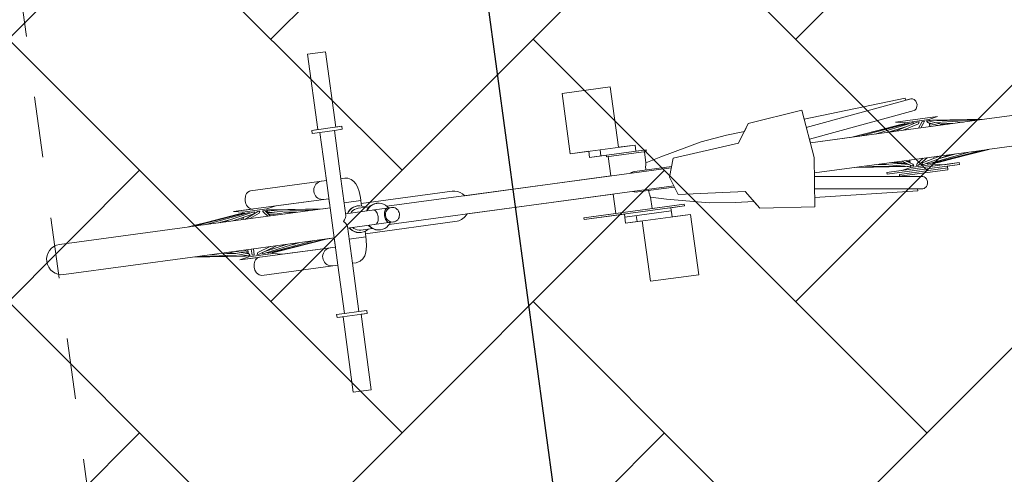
# Model space of a CAD drawing. Header units: metres. Extents: x 737835 to 905050, y 6570742 to 6590316.
# Tile 114 of 256: x 738021.462 to 738023.079, y 6590113.399 to 6590114.145. Entities that reach past the tile are written whole.
import ezdxf

# ---------------------------------------------------------------- set-up
doc = ezdxf.new("R2010")
doc.units = ezdxf.units.M
doc.header["$LTSCALE"] = 0.5
doc.linetypes.add('DASHED', pattern=[0.75, 0.5, -0.25])
for name, color, linetype in [('00_jooned', 7, 'Continuous'), ('AR_hoone', 7, 'Continuous'), ('AS_jalgrattad', 252, 'Continuous')]:
    doc.layers.add(name, color=color, linetype=linetype)
doc.layers.add('AS_mõõdud', color=7, linetype='Continuous', lineweight=0)
doc.layers.add('AS_sillutiskivi RG', color=9, linetype='Continuous', lineweight=0)
doc.styles.add('Style-Arial Narrow', font='ARIALN.TTF')
doc.dimstyles.new('ISO-25', dxfattribs={"dimtxt": 2.5, "dimasz": 2.5, "dimexe": 1.25, "dimexo": 0.625, "dimtad": 1, "dimdec": 1, "dimtxsty": 'Standard', "dimcen": 2.5, "dimadec": 0, "dimazin": 0, "dimtfac": 1, "dimtdec": 1, "dimtmove": 0, "dimatfit": 3, "dimfxl": 1, "dimarcsym": 0})

# ---------------------------------------------------------------- blocks, each defined once
blk = doc.blocks.new('A$C6b675ec8')
at = {"layer": 'AS_jalgrattad', "linetype": 'Continuous', "lineweight": 20, "ltscale": 100}
for p, q in [((510.2, 3355.2), (460.4, 3355.2)), ((497.2, 3350.2), (473.3, 3350.2)), ((457.5, 3268.2), (455.4, 3266.7)), ((459.8, 3269.3), (457.5, 3268.2)), ((462.2, 3270), (459.8, 3269.3)), ((464.7, 3270.2), (462.2, 3270)), ((473.3, 3130.2), (473.3, 3270.2)), ((497.2, 3209.4), (497.2, 3270.2)), ((1152.4, 3240.2), (1172.4, 3270.2)), ((1262.4, 3280.2), (1272.4, 3200.2)), ((1266, 3250.9), (1441, 3274.5)), ((450.4, 3257.8), (450.2, 3255.2)), ((450.2, 3255.2), (450.4, 3252.6)), ((451.1, 3260.3), (450.4, 3257.8)), ((450.4, 3252.6), (451.1, 3250.1)), ((452.2, 3262.7), (451.1, 3260.3)), ((453.6, 3264.9), (452.2, 3262.7)), ((455.4, 3266.7), (453.6, 3264.9)), ((875.9, 3260.2), (983.4, 3260.2)), ((925.3, 3260.2), (925.3, 3250.2)), ((1268.5, 3231.1), (1445.1, 3255)), ((327.1, 3235.2), (238.3, 3225.2)), ((331.8, 3235.2), (245.7, 3225.2)), ((338.3, 3235.2), (265.3, 3225.2)), ((346.3, 3235.2), (295.2, 3225.2)), ((324.3, 3235.2), (295.8, 3231.7)), ((473.3, 3240.2), (315, 3240.2)), ((315, 3240.2), (330, 3237.2)), ((327, 3235.2), (324.3, 3235.2)), ((324.3, 3235.2), (324.4, 3234.9)), ((325.7, 3235.1), (325.7, 3235.2)), ((327.4, 3235.2), (327.1, 3235.2)), ((327.1, 3235.2), (327.2, 3234.7)), ((327.4, 3234.7), (327.4, 3235.2)), ((327.9, 3235.2), (327.4, 3235.1)), ((330, 3235.2), (327.9, 3235.2)), ((327.9, 3235.2), (328.1, 3234.8)), ((370, 3237.2), (330, 3237.2)), ((330, 3237.2), (330, 3235)), ((354.8, 3235.2), (331.7, 3225.2)), ((332.7, 3235.2), (331.8, 3235.2)), ((332.7, 3235.2), (332.6, 3234.4)), ((340.3, 3235.2), (338.3, 3235.2)), ((340.3, 3235.2), (340, 3234)), ((345.5, 3240.4), (347.4, 3240.2)), ((349.2, 3235.2), (346.3, 3235.2)), ((349.2, 3235.2), (348, 3232.3)), ((358.1, 3235.2), (354.8, 3235.2)), ((358.1, 3235.2), (356.5, 3232.2)), ((366.1, 3235.2), (362.6, 3235.2)), ((364.3, 3232.2), (362.6, 3235.2)), ((366.1, 3235.2), (373.8, 3225.2)), ((372.1, 3235.2), (369, 3235.2)), ((370.4, 3232.2), (369, 3235.2)), ((385, 3240.2), (370, 3237.2)), ((370, 3237.2), (370, 3235.2)), ((372.1, 3235.2), (409.8, 3225.2)), ((375.7, 3235.2), (372.6, 3235.2)), ((372.6, 3235.1), (372.6, 3235.2)), ((373.1, 3234.9), (373, 3235.2)), ((375.5, 3235.2), (438.5, 3225.2)), ((375.7, 3235.2), (456.5, 3225.2)), ((451.1, 3250.1), (452.2, 3247.7)), ((452.2, 3247.7), (453.6, 3245.6)), ((453.6, 3245.6), (455.4, 3243.7)), ((455.4, 3243.7), (457.5, 3242.2)), ((457.5, 3242.2), (459.8, 3241.1)), ((459.8, 3241.1), (462.2, 3240.4)), ((462.2, 3240.4), (464.7, 3240.2)), ((1000.2, 3250.2), (906.5, 3250.2)), ((934.2, 3247.2), (934.2, 3250.2)), ((1000.2, 3247.2), (934.2, 3247.2)), ((1000.2, 3247.2), (1000.2, 3250.2)), ((1042.4, 3230.2), (1152.4, 3240.2)), ((1422.5, 3235.2), (1336.4, 3225.2)), ((1426.4, 3235.2), (1337.7, 3225.2)), ((1432, 3235.2), (1351.2, 3225.2)), ((1439.4, 3235.2), (1376.4, 3225.2)), ((1447.7, 3235.2), (1410.1, 3225.2)), ((1482.2, 3240.2), (1412.2, 3240.2)), ((1412.2, 3240.2), (1427.2, 3237.2)), ((1421.2, 3235.2), (1414, 3234.2)), ((1421.2, 3235.2), (1425.9, 3235.2)), ((1421.2, 3235.2), (1421.2, 3235.1)), ((1422.5, 3235.2), (1422.6, 3234.8)), ((1423.3, 3234.9), (1423.4, 3235.2)), ((1425.8, 3235.1), (1425.9, 3235.2)), ((1426.4, 3235.2), (1426.7, 3235.2)), ((1426.7, 3235.2), (1426.8, 3234.6)), ((1427.2, 3234.9), (1426.8, 3234.8)), ((1467.2, 3237.2), (1427.2, 3237.2)), ((1427.2, 3237.2), (1427.2, 3234.6)), ((1432, 3235.2), (1433.5, 3235.2)), ((1433.5, 3235.2), (1433.3, 3234.2)), ((1439.4, 3235.2), (1441.8, 3235.2)), ((1441.8, 3235.2), (1441.3, 3233.5)), ((1447.7, 3235.2), (1450.9, 3235.2)), ((1456, 3235.2), (1448.2, 3225.2)), ((1450.9, 3235.2), (1449.4, 3232.2)), ((1456, 3235.2), (1459.5, 3235.2)), ((1459.5, 3235.2), (1457.8, 3232.2)), ((1463.2, 3235.2), (1466.5, 3235.2)), ((1464.8, 3232.2), (1463.2, 3235.2)), ((1466.5, 3235.2), (1489.6, 3225.2)), ((1482.2, 3240.2), (1467.2, 3237.2)), ((1467.2, 3237.2), (1467.2, 3234.9)), ((1467.6, 3235.2), (1467.9, 3235.2)), ((1467.6, 3235.2), (1467.6, 3234.8)), ((1467.8, 3234.7), (1467.9, 3235.2)), ((1467.9, 3235.2), (1468.5, 3235.1)), ((1468.5, 3235.2), (1473.2, 3235.2)), ((1468.9, 3234.2), (1468.5, 3235.2)), ((1471.3, 3235.2), (1522.4, 3225.2)), ((1473.2, 3235.2), (1546.2, 3225.2)), ((473.3, 3225.2), (238.3, 3225.2)), ((311.2, 3228.3), (288.4, 3225.2)), ((292.2, 3225.7), (290.2, 3225.2)), ((347.8, 3232.2), (312.1, 3225.2)), ((328.7, 3228.5), (326.2, 3225.2)), ((330, 3228.7), (330, 3225.2)), ((356.5, 3232.2), (340.3, 3225.2)), ((364.3, 3232.2), (369.8, 3225.2)), ((370, 3233), (370, 3230.2)), ((370, 3231.9), (372.7, 3231.6)), ((370, 3230.9), (381, 3229.4)), ((370.4, 3232.2), (396.8, 3225.2)), ((371.3, 3228.5), (387.9, 3225.2)), ((397.2, 3228.5), (418.2, 3225.2)), ((404.2, 3231.7), (461.7, 3225.2)), ((407.8, 3225.7), (411.6, 3225.2)), ((524.9, 3230.2), (497.2, 3230.2)), ((504.1, 3217.1), (507.1, 3219.3)), ((504.9, 3217.1), (507.9, 3219.3)), ((507.1, 3219.3), (510.5, 3220.9)), ((507.9, 3219.3), (511.3, 3220.9)), ((510.5, 3220.9), (514.1, 3221.9)), ((511.3, 3220.9), (514.8, 3221.9)), ((514.1, 3221.9), (517.8, 3222.2)), ((514.8, 3221.9), (518.5, 3222.2)), ((517.8, 3222.2), (518.5, 3222.2)), ((518.5, 3222.2), (522.2, 3221.9)), ((522.2, 3221.9), (525.8, 3220.9)), ((524.9, 3221.1), (524.9, 3230.2)), ((525.8, 3220.9), (529.2, 3219.3)), ((529.2, 3219.3), (530.6, 3218.2)), ((535.9, 3217.1), (539, 3219.3)), ((536.7, 3217.1), (539.7, 3219.3)), ((539, 3219.3), (542.3, 3220.9)), ((539.7, 3219.3), (543.1, 3220.9)), ((542.3, 3220.9), (545.9, 3221.9)), ((543.1, 3220.9), (546.7, 3221.9)), ((545.9, 3221.9), (549.6, 3222.2)), ((546.7, 3221.9), (550.4, 3222.2)), ((549.6, 3222.2), (550.4, 3222.2)), ((550.4, 3222.2), (554.1, 3221.9)), ((554.1, 3221.9), (557.6, 3220.9)), ((557.6, 3220.9), (561, 3219.3)), ((561, 3219.3), (564, 3217.1)), ((995.5, 3219.6), (995.7, 3221.4)), ((995.5, 3217.8), (995.5, 3219.6)), ((995.7, 3221.4), (995.9, 3223.1)), ((995.9, 3223.1), (996.2, 3224.6)), ((996.2, 3224.6), (996.5, 3226)), ((996.5, 3226), (996.7, 3226.9)), ((996.7, 3227), (996.8, 3227.1)), ((996.8, 3227.1), (997.1, 3228.4)), ((997.1, 3228.4), (997.2, 3228.6)), ((1032.4, 3200.2), (1042.4, 3230.2)), ((1558, 3225.2), (1269.3, 3225.2)), ((1430, 3230.5), (1396.6, 3225.2)), ((1409.4, 3227.2), (1404.7, 3225.2)), ((1423, 3229.4), (1418.6, 3227.5)), ((1449.4, 3232.2), (1423, 3225.2)), ((1427.2, 3230.1), (1427.2, 3229.8)), ((1427.2, 3226.3), (1427.2, 3225.2)), ((1457.8, 3232.2), (1452.3, 3225.2)), ((1464.8, 3232.2), (1481, 3225.2)), ((1467.2, 3231.2), (1467.2, 3225.2)), ((1467.2, 3230.1), (1471.3, 3229.4)), ((1467.2, 3229.8), (1475.8, 3227.5)), ((1467.2, 3226.3), (1471.3, 3225.2)), ((1476.5, 3230.9), (1505.6, 3225.2)), ((1478.3, 3230.1), (1484.2, 3229.4)), ((1480.3, 3234.2), (1558, 3225.2)), ((1484.9, 3227.2), (1497.7, 3225.2)), ((1520.8, 3225.5), (1523.1, 3225.2)), ((492.2, 3200.2), (493.8, 3202.3)), ((493.8, 3202.3), (495.1, 3204.3)), ((495.1, 3204.3), (496.2, 3206.2)), ((496.2, 3206.2), (496.9, 3207.9)), ((496.9, 3207.9), (497.2, 3209.4)), ((497.2, 3212.2), (573.2, 3212.2)), ((500, 3212.2), (501.5, 3214.4)), ((500.8, 3212.2), (502.3, 3214.4)), ((501.5, 3214.4), (504.1, 3217.1)), ((502.3, 3214.4), (504.9, 3217.1)), ((505.6, 3212.2), (507.4, 3214)), ((507.4, 3214), (509.8, 3215.8)), ((509.8, 3215.8), (512.6, 3217.1)), ((512.6, 3217.1), (515.5, 3217.9)), ((515.5, 3217.9), (518.5, 3218.2)), ((518.5, 3218.2), (537.5, 3218.2)), ((531.9, 3212.2), (533.3, 3214.4)), ((532.6, 3212.2), (534.1, 3214.4)), ((533.3, 3214.4), (535.9, 3217.1)), ((534.1, 3214.4), (536.7, 3217.1)), ((542.6, 3212.2), (543.8, 3212)), ((543.8, 3212), (545, 3211.5)), ((545, 3211.5), (546.1, 3210.6)), ((546.1, 3210.6), (547, 3209.4)), ((547, 3209.4), (547.9, 3207.9)), ((547.9, 3207.9), (548.6, 3206.2)), ((548.6, 3206.2), (549.1, 3204.3)), ((549.1, 3204.3), (549.4, 3202.3)), ((549.4, 3202.3), (549.5, 3200.2)), ((560.2, 3202.3), (560, 3200.2)), ((560.5, 3204.3), (560.2, 3202.3)), ((561, 3206.2), (560.5, 3204.3)), ((561.7, 3207.9), (561, 3206.2)), ((561.6, 3200.2), (561.7, 3202.3)), ((562.6, 3209.4), (561.7, 3207.9)), ((561.7, 3202.3), (562.3, 3204.3)), ((562.3, 3204.3), (563.1, 3206.2)), ((563.6, 3210.6), (562.6, 3209.4)), ((563.1, 3206.2), (564.3, 3207.9)), ((564.8, 3211.5), (563.6, 3210.6)), ((564, 3217.1), (566.7, 3214.4)), ((564.3, 3207.9), (565.7, 3209.4)), ((566, 3212), (564.8, 3211.5)), ((565.7, 3209.4), (567.4, 3210.6)), ((565.8, 3215.2), (1037.4, 3215.2)), ((567.2, 3212.2), (566, 3212)), ((566.7, 3214.4), (568.1, 3212.2)), ((567.4, 3210.6), (569.2, 3211.5)), ((569.2, 3211.5), (571.1, 3212)), ((571.1, 3212), (573.2, 3212.2)), ((573.2, 3212.2), (575.2, 3212)), ((575.2, 3212), (577.1, 3211.5)), ((577.1, 3211.5), (578.9, 3210.6)), ((578.9, 3210.6), (580.6, 3209.4)), ((580.6, 3209.4), (582, 3207.9)), ((582, 3207.9), (583.2, 3206.2)), ((583.2, 3206.2), (584, 3204.3)), ((584, 3204.3), (584.6, 3202.3)), ((584.6, 3202.3), (584.7, 3200.2)), ((969.6, 3215.2), (971.8, 3216.2)), ((971.8, 3216.2), (972.2, 3216.3)), ((972.7, 3216.4), (974.6, 3217)), ((974.6, 3217), (977.4, 3217.2)), ((977.4, 3217.2), (1038, 3217.2)), ((995.5, 3217.2), (995.5, 3217.8)), ((493.8, 3198.1), (492.2, 3200.2)), ((495.1, 3196.1), (493.8, 3198.1)), ((496.2, 3194.2), (495.1, 3196.1)), ((496.9, 3192.5), (496.2, 3194.2)), ((497.2, 3191), (496.9, 3192.5)), ((497.2, 3130.2), (497.2, 3191)), ((497.2, 3188.2), (573.2, 3188.2)), ((501.5, 3186.1), (500, 3188.2)), ((502.3, 3186.1), (500.8, 3188.2)), ((504.1, 3183.4), (501.5, 3186.1)), ((504.9, 3183.4), (502.3, 3186.1)), ((507.4, 3186.4), (505.6, 3188.2)), ((509.8, 3184.6), (507.4, 3186.4)), ((533.3, 3186.1), (531.9, 3188.2)), ((534.1, 3186.1), (532.6, 3188.2)), ((535.9, 3183.4), (533.3, 3186.1)), ((536.7, 3183.4), (534.1, 3186.1)), ((543.8, 3188.4), (542.6, 3188.2)), ((545, 3188.9), (543.8, 3188.4)), ((546.1, 3189.8), (545, 3188.9)), ((547, 3191), (546.1, 3189.8)), ((547.9, 3192.5), (547, 3191)), ((548.6, 3194.2), (547.9, 3192.5)), ((549.1, 3196.1), (548.6, 3194.2)), ((549.4, 3198.1), (549.1, 3196.1)), ((549.5, 3200.2), (549.4, 3198.1)), ((560, 3200.2), (560.2, 3198.1)), ((560.2, 3198.1), (560.5, 3196.1)), ((560.5, 3196.1), (561, 3194.2)), ((561, 3194.2), (561.7, 3192.5)), ((561.7, 3198.1), (561.6, 3200.2)), ((562.3, 3196.1), (561.7, 3198.1)), ((561.7, 3192.5), (562.6, 3191)), ((563.1, 3194.2), (562.3, 3196.1)), ((562.6, 3191), (563.6, 3189.8)), ((564.3, 3192.5), (563.1, 3194.2)), ((563.6, 3189.8), (564.8, 3188.9)), ((566.7, 3186.1), (564, 3183.4)), ((565.7, 3191), (564.3, 3192.5)), ((564.8, 3188.9), (566, 3188.4)), ((567.4, 3189.8), (565.7, 3191)), ((566, 3188.4), (567.2, 3188.2)), ((568.1, 3188.2), (566.7, 3186.1)), ((569.2, 3188.9), (567.4, 3189.8)), ((571.1, 3188.4), (569.2, 3188.9)), ((573.2, 3188.2), (571.1, 3188.4)), ((575.2, 3188.4), (573.2, 3188.2)), ((577.1, 3188.9), (575.2, 3188.4)), ((578.9, 3189.8), (577.1, 3188.9)), ((580.6, 3191), (578.9, 3189.8)), ((582, 3192.5), (580.6, 3191)), ((583.2, 3194.2), (582, 3192.5)), ((584, 3196.1), (583.2, 3194.2)), ((584.6, 3198.1), (584, 3196.1)), ((584.7, 3200.2), (584.6, 3198.1)), ((1042.4, 3170.2), (1032.4, 3200.2)), ((1272.4, 3200.2), (1262.4, 3120.2)), ((473.3, 3175.2), (238.4, 3175.2)), ((309, 3167.2), (238.4, 3175.2)), ((324, 3165.2), (246.9, 3175.2)), ((325.1, 3165.2), (267.8, 3175.2)), ((312.6, 3170.7), (286.5, 3175.2)), ((296.9, 3173.5), (287, 3175.2)), ((308.6, 3172), (294.9, 3173.8)), ((329.2, 3165.2), (298.7, 3175.2)), ((330.9, 3168.2), (309.5, 3175.2)), ((330, 3171), (314, 3173.8)), ((330, 3172.7), (322.2, 3175.2)), ((330, 3175.2), (330, 3168.5)), ((335.8, 3165.2), (335.8, 3175.2)), ((339.2, 3165.2), (339.2, 3175.2)), ((345.6, 3168.2), (367, 3175.2)), ((347.3, 3165.2), (377.8, 3175.2)), ((355.7, 3165.2), (413, 3175.2)), ((358.9, 3169), (394.4, 3175.2)), ((363.5, 3165.2), (440.6, 3175.2)), ((369.6, 3165.2), (457.3, 3175.2)), ((370, 3172.7), (370, 3171)), ((373.9, 3165.2), (461.6, 3175.2)), ((386, 3173.8), (390.5, 3175.2)), ((403.1, 3173.5), (416.4, 3175.2)), ((405.1, 3173.8), (413.5, 3175.2)), ((524.9, 3170.2), (497.2, 3170.2)), ((507.1, 3181.2), (504.1, 3183.4)), ((507.9, 3181.2), (504.9, 3183.4)), ((510.5, 3179.5), (507.1, 3181.2)), ((511.3, 3179.5), (507.9, 3181.2)), ((512.6, 3183.3), (509.8, 3184.6)), ((514.1, 3178.6), (510.5, 3179.5)), ((514.8, 3178.6), (511.3, 3179.5)), ((515.5, 3182.5), (512.6, 3183.3)), ((517.8, 3178.2), (514.1, 3178.6)), ((518.5, 3178.2), (514.8, 3178.6)), ((518.5, 3182.2), (515.5, 3182.5)), ((517.8, 3178.2), (518.5, 3178.2)), ((518.5, 3182.2), (537.5, 3182.2)), ((522.2, 3178.6), (518.5, 3178.2)), ((525.8, 3179.5), (522.2, 3178.6)), ((524.9, 3170.2), (524.9, 3179.3)), ((529.2, 3181.2), (525.8, 3179.5)), ((530.6, 3182.2), (529.2, 3181.2)), ((539, 3181.2), (535.9, 3183.4)), ((539.7, 3181.2), (536.7, 3183.4)), ((542.3, 3179.5), (539, 3181.2)), ((543.1, 3179.5), (539.7, 3181.2)), ((545.9, 3178.6), (542.3, 3179.5)), ((546.7, 3178.6), (543.1, 3179.5)), ((549.6, 3178.2), (545.9, 3178.6)), ((550.4, 3178.2), (546.7, 3178.6)), ((549.6, 3178.2), (550.4, 3178.2)), ((554.1, 3178.6), (550.4, 3178.2)), ((557.6, 3179.5), (554.1, 3178.6)), ((561, 3181.2), (557.6, 3179.5)), ((564, 3183.4), (561, 3181.2)), ((565.8, 3185.2), (1037.4, 3185.2)), ((971.8, 3184.2), (969.6, 3185.2)), ((972.2, 3184.1), (971.8, 3184.2)), ((974.6, 3183.5), (972.7, 3184)), ((977.4, 3183.2), (974.6, 3183.5)), ((977.4, 3183.2), (1038, 3183.2)), ((995.5, 3182.6), (995.5, 3183.2)), ((995.5, 3180.8), (995.5, 3182.6)), ((995.7, 3179), (995.5, 3180.8)), ((995.9, 3177.3), (995.7, 3179)), ((996.2, 3175.8), (995.9, 3177.3)), ((996.5, 3174.4), (996.2, 3175.8)), ((996.7, 3173.5), (996.5, 3174.4)), ((997, 3172.5), (996.7, 3173.5)), ((997.2, 3171.8), (997, 3172.5)), ((1152.4, 3160.2), (1042.4, 3170.2)), ((1558, 3175.2), (1269.3, 3175.2)), ((1366.5, 3171.8), (1336.3, 3175.2)), ((1419.1, 3165.5), (1338.1, 3175.2)), ((1421.4, 3165.2), (1353.1, 3175.2)), ((1388, 3173.3), (1374.8, 3175.2)), ((1424, 3165.2), (1379.4, 3175.2)), ((1387.2, 3173.5), (1384.8, 3173.8)), ((1424.3, 3168.5), (1394.4, 3175.2)), ((1420.6, 3170.9), (1400.9, 3173.8)), ((1420.2, 3170.9), (1401.1, 3175.2)), ((1429.4, 3165.2), (1413.9, 3175.2)), ((1431.1, 3168.2), (1420.3, 3175.2)), ((1427.2, 3172.7), (1422.5, 3173.8)), ((1427.2, 3175.2), (1427.2, 3170.8)), ((1438.6, 3168.2), (1449.4, 3175.2)), ((1440.3, 3165.2), (1455.8, 3175.2)), ((1447.1, 3168.2), (1478.3, 3175.2)), ((1448.7, 3165.2), (1493.3, 3175.2)), ((1456.9, 3165.2), (1525.2, 3175.2)), ((1463.9, 3165.2), (1547.7, 3175.2)), ((1467.2, 3175.2), (1467.2, 3172.7)), ((1468.9, 3165.2), (1558, 3175.2)), ((1471.8, 3173.8), (1474.1, 3175.2)), ((1472.5, 3165.2), (1527.9, 3171.8)), ((1474.2, 3170.9), (1503.4, 3175.2)), ((1493.4, 3173.8), (1500, 3175.2)), ((330, 3163.2), (315, 3160.2)), ((473.3, 3160.2), (315, 3160.2)), ((327.8, 3165.2), (324, 3165.2)), ((330, 3169.2), (326.5, 3169.7)), ((327.6, 3165.8), (327.8, 3165.2)), ((328.5, 3165.4), (327.6, 3165.5)), ((332.4, 3165.2), (329.2, 3165.2)), ((330, 3165.2), (330, 3163.2)), ((370, 3163.2), (330, 3163.2)), ((330.9, 3168.2), (332.4, 3165.2)), ((339.2, 3165.2), (335.8, 3165.2)), ((344.1, 3165.2), (345.6, 3168.2)), ((347.3, 3165.2), (344.1, 3165.2)), ((347.4, 3160.2), (345.5, 3160)), ((353.1, 3165.2), (353.9, 3167.4)), ((355.7, 3165.2), (353.1, 3165.2)), ((361.7, 3165.2), (361.9, 3166.3)), ((363.5, 3165.2), (361.7, 3165.2)), ((369, 3165.2), (369, 3165.9)), ((369.6, 3165.2), (369, 3165.2)), ((370, 3165.3), (370, 3163.2)), ((370.8, 3165.2), (370, 3165.2)), ((370, 3163.2), (385, 3160.2)), ((370.8, 3165.2), (370.7, 3165.4)), ((370.8, 3165.2), (371.5, 3165.4)), ((372.4, 3165.5), (372.2, 3165.2)), ((376, 3165.2), (372.2, 3165.2)), ((373.3, 3165.6), (373.3, 3165.2)), ((373.9, 3165.2), (373.8, 3165.7)), ((374.2, 3165.3), (374.2, 3165.2)), ((376, 3165.2), (375.9, 3165.4)), ((376, 3165.2), (391, 3167.2)), ((453.6, 3154.9), (452.2, 3152.7)), ((455.4, 3156.7), (453.6, 3154.9)), ((457.5, 3158.2), (455.4, 3156.7)), ((459.8, 3159.3), (457.5, 3158.2)), ((462.2, 3160), (459.8, 3159.3)), ((464.7, 3160.2), (462.2, 3160)), ((1172.4, 3130.2), (1152.4, 3160.2)), ((1268.5, 3169.3), (1445.1, 3145.4)), ((1387.2, 3160.2), (1507.2, 3160.2)), ((1387.2, 3160.2), (1387.2, 3157.2)), ((1387.2, 3157.2), (1507.2, 3157.2)), ((1407.2, 3154.2), (1487.2, 3154.2)), ((1407.2, 3154.2), (1407.2, 3151.2)), ((1427.2, 3163.2), (1412.2, 3160.2)), ((1423.3, 3169.2), (1419.2, 3169.7)), ((1423.6, 3165.2), (1421.4, 3165.2)), ((1423.6, 3165.3), (1423.6, 3165.2)), ((1427, 3165.2), (1424, 3165.2)), ((1426, 3167.4), (1427, 3165.2)), ((1427.2, 3165.6), (1426.8, 3165.7)), ((1427.2, 3166.6), (1427.2, 3163.2)), ((1467.2, 3163.2), (1427.2, 3163.2)), ((1432.8, 3165.2), (1429.4, 3165.2)), ((1431.1, 3168.2), (1432.8, 3165.2)), ((1436.9, 3165.2), (1438.6, 3168.2)), ((1440.3, 3165.2), (1436.9, 3165.2)), ((1445.7, 3165.2), (1447.1, 3168.2)), ((1448.7, 3165.2), (1445.7, 3165.2)), ((1454.7, 3165.2), (1455.1, 3166.7)), ((1456.9, 3165.2), (1454.7, 3165.2)), ((1462.8, 3165.2), (1462.8, 3166.1)), ((1463.9, 3165.2), (1462.8, 3165.2)), ((1467.2, 3165.6), (1467.2, 3163.2)), ((1467.2, 3163.2), (1482.2, 3160.2)), ((1467.6, 3165.7), (1467.4, 3165.2)), ((1470.4, 3165.2), (1467.4, 3165.2)), ((1468.9, 3165.2), (1468.9, 3165.8)), ((1470.4, 3165.2), (1470.3, 3165.4)), ((1470.4, 3165.2), (1470.8, 3165.3)), ((1470.8, 3165.4), (1470.8, 3165.2)), ((1473, 3165.2), (1470.8, 3165.2)), ((1471.3, 3165.5), (1471.3, 3165.2)), ((1472.5, 3165.2), (1472.4, 3165.6)), ((1473, 3165.2), (1475.2, 3165.5)), ((1473, 3165.2), (1473, 3165.3)), ((1507.2, 3160.2), (1507.2, 3157.2)), ((450.4, 3147.8), (450.2, 3145.2)), ((450.2, 3145.2), (450.4, 3142.6)), ((451.1, 3150.3), (450.4, 3147.8)), ((450.4, 3142.6), (451.1, 3140.1)), ((452.2, 3152.7), (451.1, 3150.3)), ((451.1, 3140.1), (452.2, 3137.7)), ((452.2, 3137.7), (453.6, 3135.6)), ((1050.2, 3153.2), (884.2, 3153.2)), ((884.2, 3150.2), (884.2, 3153.2)), ((1050.2, 3150.2), (884.2, 3150.2)), ((950.9, 3145.2), (1027.9, 3145.2)), ((969.7, 3145.2), (969.7, 3135.2)), ((1050.2, 3150.2), (1050.2, 3153.2)), ((1266, 3149.6), (1441, 3125.9)), ((453.6, 3135.6), (455.4, 3133.7)), ((455.4, 3133.7), (457.5, 3132.2)), ((457.5, 3132.2), (459.8, 3131.1)), ((459.8, 3131.1), (462.2, 3130.4)), ((462.2, 3130.4), (464.7, 3130.2)), ((1058.5, 3135.2), (950.9, 3135.2)), ((510.2, 3045.2), (460.4, 3045.2)), ((497.2, 3050.2), (473.3, 3050.2))]:
    blk.add_line(p, q, dxfattribs=at)
at = {"layer": 'AS_jalgrattad', "linetype": 'Continuous', "lineweight": 20, "ltscale": 100, "flags": 128}
blk.add_lwpolyline([(1776.4, 3175.6), (1555.5, 3175.2), (1473, 3165.2), (1467.4, 3165.2), (1467.6, 3165.7), (1467.2, 3165.6), (1467.2, 3163.2), (1482.2, 3160.2), (1507.2, 3160.2), (1507.2, 3157.2), (1487.2, 3157.2), (1487.2, 3151.2), (1407.2, 3151.2), (1407.1, 3150.6), (1445.1, 3145.4), (1446.8, 3144.7), (1448.3, 3143.7), (1449.3, 3142.5), (1450.2, 3141.2), (1450.8, 3139.7), (1451.2, 3138), (1451.3, 3136.3), (1451.2, 3134.6), (1450.9, 3132.9), (1450.3, 3131.3), (1449.9, 3130.5), (1448.5, 3128.5), (1447.3, 3127.4), (1445.8, 3126.5), (1444.2, 3125.9), (1442.4, 3125.7), (1433.6, 3126.9), (1433.4, 3123.6), (1264.3, 3135.4), (1262.4, 3120.2), (1172.4, 3130.2), (1164.3, 3142.4), (1134.1, 3144.5), (1091.5, 3149.7), (1022.5, 3165), (997.2, 3171.8), (997.2, 3153.2), (1050.2, 3153.2), (1050.2, 3150.2), (1027.9, 3150.2), (1027.9, 3135.2), (1058.5, 3135.2), (1058.5, 3035.2), (978.5, 3035.2), (978.5, 3135.2), (950.9, 3135.2), (950.9, 3150.2), (884.2, 3150.2), (884.2, 3153.2), (937.2, 3153.2), (937.2, 3185.2), (694.9, 3185.2, -0.222487), (677.1, 3175.4), (524.9, 3175.2), (524.8, 3165), (523.8, 3154.8), (521.3, 3145), (519, 3139.7), (515.3, 3135.1), (510.2, 3131.7), (503.5, 3130.2), (497.2, 3130.2), (497.2, 3050.2), (510.2, 3050.2), (510.2, 3045.2), (500.2, 3045.2), (500.2, 2920.2), (470.3, 2920.2), (470.3, 3045.2), (460.4, 3045.2), (460.4, 3050.2), (473.3, 3050.2), (473.3, 3130.2), (347.4, 3130.2), (342.8, 3131.7), (339, 3135.6), (337.1, 3140.1), (336.4, 3145.2), (337.3, 3151), (339, 3154.9), (340.4, 3156.7), (343.4, 3159.1), (345.5, 3160), (315, 3160.2), (330, 3163.2), (330, 3165.2), (324, 3165.2), (238.4, 3175.2), (25.1, 3175.2, -0.995646), (24.7, 3225.2), (240.4, 3225.2), (324.3, 3235.2), (330, 3235), (330, 3237.2), (315, 3240.2), (346.5, 3240.3), (343.7, 3241.1), (341.9, 3242.2), (340.4, 3243.7), (339, 3245.6), (337.9, 3247.7), (337.1, 3250.1), (336.6, 3252.6), (336.4, 3255.2), (336.6, 3257.8), (337.9, 3262.7), (339, 3264.9), (340.4, 3266.7), (342.8, 3268.8), (345.5, 3270), (347.4, 3270.2), (473.3, 3270.2), (473.3, 3350.2), (460.4, 3350.2), (460.4, 3355.2), (470.3, 3355.2), (470.3, 3480.2), (500.2, 3480.2), (500.2, 3355.2), (510.2, 3355.2), (510.2, 3350.2), (497.2, 3350.2), (497.2, 3270.2), (503.5, 3270.2), (508.5, 3269.3), (513.5, 3266.9), (517.7, 3262.8), (520.3, 3258.4), (522.2, 3253.3), (523.9, 3245.3), (524.8, 3235.5), (524.9, 3225.2), (675.3, 3225.2), (679.7, 3224.8, -0.188008), (694.9, 3215.2), (937.2, 3215.2), (937.2, 3247.2), (934.2, 3247.2), (934.2, 3250.2), (906.5, 3250.2), (906.5, 3260.2), (875.9, 3260.2), (875.9, 3360.2), (955.9, 3360.2), (955.9, 3260.2), (983.4, 3260.2), (983.4, 3250.2), (1000.2, 3250.2), (1000.2, 3247.2), (997.2, 3247.2), (997.2, 3228.6), (1022.5, 3235.4), (1091.5, 3250.7), (1134.1, 3255.9), (1164.3, 3258), (1172.4, 3270.2), (1262.4, 3280.2), (1264.3, 3265), (1433.4, 3276.9), (1433.6, 3273.6), (1442.4, 3274.7), (1445.3, 3274.2), (1447.9, 3272.6), (1449.9, 3270), (1451, 3267), (1451.3, 3263.8), (1450.7, 3260.6), (1448.8, 3257.3), (1446.4, 3255.5), (1445.1, 3255), (1268.5, 3231.1), (1269.3, 3225.2), (1337.7, 3225.2), (1421.2, 3235.2), (1426.7, 3235.2), (1426.8, 3234.8), (1427.2, 3234.9), (1427.2, 3237.2), (1412.2, 3240.2), (1482.2, 3240.2), (1467.2, 3237.2), (1467.2, 3234.9), (1467.6, 3234.8), (1467.6, 3235.2), (1473.2, 3235.2), (1558, 3225.2), (1776.8, 3224.8, -0.8358)], format="xyb", dxfattribs=at)
for points in [[(473.3, 3225.2), (473.3, 3240.2), (385, 3240.2), (370, 3237.2), (370, 3235.2), (375.7, 3235.2), (461.7, 3225.2)], [(473.3, 3160.2), (473.3, 3175.2), (459.8, 3175.2), (376, 3165.2), (370, 3165.3), (370, 3163.2), (385, 3160.2)]]:
    blk.add_lwpolyline(points, close=True, dxfattribs=at)
blk = doc.blocks.new('*D84')
at = {"layer": 'AS_mõõdud', "color": 0, "lineweight": -2, "transparency": 16777216}
for p, q in [((738003.5864, 6590244.8915), (738005.5275, 6590245.154)), ((738004.6437, 6590244.2272), (738022.8644, 6590109.487)), ((738022.0215, 6590108.5657), (738023.9626, 6590108.8282))]:
    blk.add_line(p, q, dxfattribs=at)
at = {"layer": 'AS_mõõdud', "color": 0, "transparency": 16777216}
for points in [[(738004.7758, 6590244.245), (738004.5116, 6590244.2093), (738004.5365, 6590245.02)], [(738022.9965, 6590109.5048), (738022.7323, 6590109.4691), (738022.9716, 6590108.6942)]]:
    blk.add_solid(points, dxfattribs=at)
at = {"layer": 'Defpoints', "color": 0, "transparency": 16777216}
for p in [(738003.2891, 6590244.8513), (738022.9716, 6590108.6942), (738021.7242, 6590108.5255)]:
    blk.add_point(p, dxfattribs=at)
at = {"layer": 'AS_mõõdud', "color": 0, "transparency": 16777216, "insert": (738014.4882, 6590176.9564), "char_height": 1, "attachment_point": 5, "rotation": 277.7013, "style": 'Style-Arial Narrow'}
blk.add_mtext('{\\fArial Narrow|b0|i0|c186|p39;pikkus }137,6m', dxfattribs=at)
blk = doc.blocks.new('A$C2b1a9425')
at = {"layer": '00_jooned', "color": 252, "linetype": 'DASHED', "lineweight": 20, "flags": 128}
blk.add_lwpolyline([(-38138, -104105), (-38638, -104105), (-38638, -137530), (960, -137530), (960, -104130.2), (400, -104130)], dxfattribs=at)

msp = doc.modelspace()

# ---------------------------------------------------------------- hatches: boundary and pattern name
at = {"layer": 'AS_sillutiskivi RG'}
h = msp.add_hatch(dxfattribs=at)
h.set_pattern_fill('AR-HBONE', color=256, scale=0.003)
edge = h.paths.add_edge_path()
edge.add_line((737983.4831, 6590103.3519), (737979.074, 6590135.9556))
edge.add_line((737979.074, 6590135.9556), (737979.0869, 6590135.9573))
edge.add_line((737979.0869, 6590135.9573), (737977.7842, 6590145.5906))
edge.add_line((737977.7842, 6590145.5906), (737983.7885, 6590146.4026))
edge.add_line((737983.7885, 6590146.4026), (737980.9769, 6590167.179))
edge.add_line((737980.9769, 6590167.179), (737978.9903, 6590166.9411))
edge.add_line((737978.9903, 6590166.9411), (737980.2469, 6590157.6495))
edge.add_arc((737977.2676, 6590157.2476), 3.0062, -31.36, 7.6818, ccw=False)
edge.add_line((737979.8347, 6590155.6832), (737976.8189, 6590150.4909))
edge.add_arc((737975.5218, 6590151.2442), 1.5, 187.7015, 329.851, ccw=False)
edge.add_line((737974.0353, 6590151.0432), (737972.7645, 6590160.4403))
edge.add_arc((737975.7375, 6590160.8423), 3, 149.5332, 187.7015, ccw=False)
edge.add_line((737973.1517, 6590162.3635), (737976.1705, 6590167.4952))
edge.add_arc((737977.4787, 6590166.7004), 1.5307, 9.0476, 148.7195, ccw=False)
edge.add_line((737978.9903, 6590166.9411), (737980.9769, 6590167.179))
edge.add_line((737980.9769, 6590167.179), (737979.0776, 6590181.2231))
edge.add_line((737979.0776, 6590181.2231), (737976.4692, 6590180.88))
edge.add_arc((737961.7924, 6590184.6366), 15.15, 329.53325, 345.64327, ccw=False)
edge.add_line((737974.8505, 6590176.955), (737968.8776, 6590166.797))
edge.add_line((737968.8776, 6590166.797), (737971.5396, 6590147.1121))
edge.add_arc((737968.5667, 6590146.7101), 3, -30.149, 7.7015, ccw=False)
edge.add_line((737971.1608, 6590145.2033), (737965.9949, 6590136.3091))
edge.add_line((737965.9949, 6590136.3091), (737966.6562, 6590131.4747))
edge.add_line((737966.6562, 6590131.4747), (737973.9909, 6590124.2812))
edge.add_arc((737971.8903, 6590122.1394), 3, 7.7059, 45.5564, ccw=False)
edge.add_line((737974.8632, 6590122.5417), (737975.8293, 6590115.3976))
edge.add_arc((737969.8834, 6590114.5935), 6, -30.46675, 7.7015, ccw=False)
edge.add_line((737975.055, 6590111.5513), (737970.4519, 6590103.7279))
edge.add_line((737970.4519, 6590103.7279), (737963.3687, 6590102.7698))
edge.add_line((737963.3687, 6590102.7698), (737963.4853, 6590101.9036))
edge.add_line((737963.4853, 6590101.9036), (737964.26, 6590096.15))
edge.add_line((737964.26, 6590096.15), (737968.0449, 6590096.6769))
edge.add_line((737968.0449, 6590096.6769), (738030.6108, 6590105.3769))
edge.add_line((738030.6108, 6590105.3769), (738029.7403, 6590111.6835))
edge.add_arc((738027.7647, 6590111.4207), 1.993, -82.4541, 7.5781, ccw=False)
edge.add_line((738028.0265, 6590109.445), (738027.6517, 6590109.3943))
edge.add_line((738027.6517, 6590109.3943), (738021.7249, 6590108.5239))
edge.add_line((738021.7249, 6590108.5239), (737983.4831, 6590103.3519))
edge = h.paths.add_edge_path(flags=16)
edge.add_arc((737977.2594, 6590103.7308), 2.25, 0, 360)
h = msp.add_hatch(dxfattribs=at)
h.set_pattern_fill('AR-HBONE', color=256, scale=0.003)
edge = h.paths.add_edge_path()
edge.add_line((738017.2914, 6590141.2937), (738023.7939, 6590142.173))
edge.add_arc((738023.526, 6590144.155), 2, 277.6998, 366.5438)
edge.add_line((738025.5129, 6590144.3829), (738026.4036, 6590137.468))
edge.add_arc((738024.4201, 6590137.2122), 2, 7.3479, 97.6998)
edge.add_line((738024.1521, 6590139.1942), (738023.6314, 6590139.1238))
edge.add_arc((738023.8994, 6590137.1418), 2, 97.6998, 187.7015)
edge.add_line((738021.9174, 6590136.8738), (738025.4017, 6590111.1082))
edge.add_arc((738027.3837, 6590111.3763), 2, 187.7015, 277.7015)
edge.add_line((738027.6517, 6590109.3943), (738021.7251, 6590108.5229))
edge.add_line((738021.7251, 6590108.5229), (738017.6954, 6590138.3207))
edge.add_line((738017.6954, 6590138.3207), (738017.2914, 6590141.2937))
edge = h.paths.add_edge_path(flags=16)
edge.add_line((738017.9469, 6590140.3682), (738024.1521, 6590139.1942))
edge.add_line((738024.1521, 6590139.1942), (738025.2427, 6590139.3107))

# ---------------------------------------------------------------- block references
at = {"layer": 'AS_jalgrattad', "xscale": 0.001, "yscale": 0.001, "zscale": 0.001, "rotation": 7.701504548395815}
msp.add_blockref('A$C6b675ec8', (738021.9352, 6590110.577), dxfattribs=at)

# ---------------------------------------------------------------- dimensions: what is measured, and where the dimension line sits
at = {"layer": 'AS_mõõdud'}
dim = msp.add_aligned_dim(p1=(738003.2891, 6590244.8513), p2=(738021.7242, 6590108.5255), distance=1.2588, text='{\\fArial Narrow|b0|i0|c186|p39;pikkus }<>m', dimstyle='ISO-25', override={"dimtxt": 1, "dimasz": 0.8, "dimexe": 1, "dimexo": 0.3, "dimgap": 0.1, "dimtxsty": 'Style-Arial Narrow', "dimtmove": 1}, dxfattribs=at)
dim.commit()
dim.dimension.update_dxf_attribs({"geometry": '*D84', "text_midpoint": (738014.4882, 6590176.9564)})

# ---------------------------------------------------------------- next in the draw order: block references
at = {"layer": 'AR_hoone', "linetype": 'ByBlock', "lineweight": 30, "ltscale": 0.1, "xscale": 0.0009999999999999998, "yscale": 0.0009999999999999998, "zscale": 0.0009999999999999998, "rotation": 7.701504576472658}
msp.add_blockref('A$C2b1a9425', (738002.9054, 6590244.2562), dxfattribs=at)

doc.saveas('drawing.dxf')
